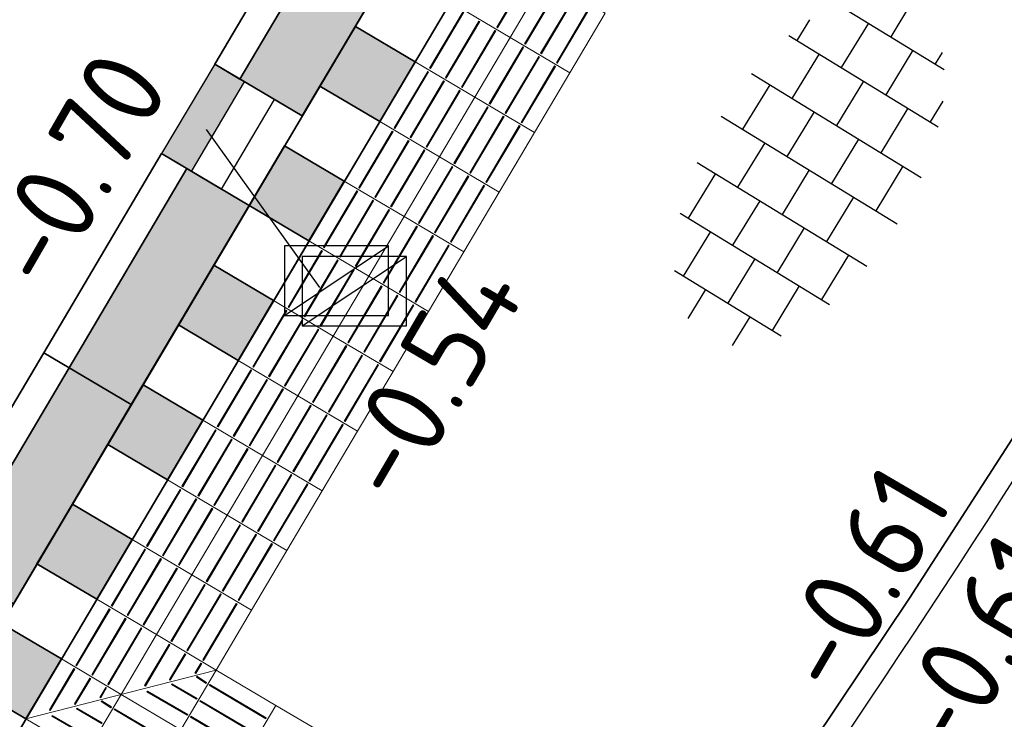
# Model space of a CAD drawing. Header units: metres. Extents: x -1 to 222837, y -2 to 853657.
# Tile 249 of 256: x 111411.66 to 111415.92, y 426522.57 to 426525.59. Entities that reach past the tile are written whole.
import ezdxf
from ezdxf.enums import TextEntityAlignment as Align

# ---------------------------------------------------------------- set-up
doc = ezdxf.new("R2010")
doc.units = ezdxf.units.M
doc.header["$XCLIPFRAME"] = 0
for name, pattern in [('AL-TEKENBLADGRENS', [11.5, 2.5, -1.5, 1, -1.5, 1, -1.5, 2.5]), ('RI-HWA_KOLKAANSLUITING', [4.3, 2.5, -1.8]), ('VH-AMSTELBAND', [30, 16, -4, 0, -2, 2, -2, 0, -4]), ('VH-BUSHALTEBAND', [4, 2, -2]), ('VH-OPSLUITBAND_100X200', [16, 8, -2, 4, -2])]:
    doc.linetypes.add(name, pattern=pattern)
for name, color, linetype, lineweight in [('B-OI-RI-GWA_KOLK-S', 30, 'Continuous', 30), ('N-WE-RI-HWA_KOLK-S', 150, 'Continuous', 25), ('N-WE-VH-KANTOPSLUITING_BUSHALTEBAND-G', 30, 'VH-BUSHALTEBAND', 35), ('N-WE-VH-KANTOPSLUITING_OPSLUITBAND_100X200-G VOETPAD', 150, 'VH-OPSLUITBAND_100X200', 35), ('N-WE-VH-KANTOPSLUITING_VOORKANT OB 100X200', 7, 'Continuous', 25), ('N-WE-VH-KANTOPSLUITING_VOORKANT RIJWIELPADBAND', 7, 'Continuous', 25), ('N-WE-VH-Trottoirband 150x170', 60, 'VH-AMSTELBAND', 35), ('N-WE-VH-VERHARDING_ASFALT-A', 252, 'Continuous', 18), ('N-WE-VH-VERHARDING_TEGEL-G', 252, 'Continuous', 35), ('N-WE-VH-VERHARDING_TEGEL-S', 7, 'Continuous', 25), ('N-WE-VW-BLINDENGELEIDEROUTE-Geleidetegel_G', 30, 'Continuous', 18), ('X-XX-AL-HOOGTELABEL-T25', 7, 'Continuous', 25), ('X-XX-AL-TEKENBLADGRENS-G blad 2', 7, 'AL-TEKENBLADGRENS', 35)]:
    doc.layers.add(name, color=color, linetype=linetype, lineweight=lineweight)
doc.layers.add('N-WE-RI-HWA_KOLKAANSLUITING-G', color=7, linetype='RI-HWA_KOLKAANSLUITING', lineweight=25, true_color=0x0078f0)
doc.layers.add('X-REF', color=7, linetype='Continuous')
doc.styles.add('NLCS-ISO', font='NLCS-ISO.ttf')
doc.styles.add('NLCS-ISO-M1000-T25', font='NLCS-ISO.ttf')
picture_1 = doc.add_image_def('image1.ecw', size_in_pixel=(400001, 250001))
picture_2 = doc.add_image_def('image2.ecw', size_in_pixel=(120000, 80000))

# ---------------------------------------------------------------- blocks, each defined once
blk = doc.blocks.new('B-SRI-KOLK_TROTTOIR-SO')
at = {"color": 0}
blk.add_line((-1.125, 0), (1.125, 1.5), dxfattribs=at)
blk.add_3dface([(-1.125, 0), (1.125, 0), (1.125, 1.5), (-1.125, 1.5)], dxfattribs=at)
blk = doc.blocks.new('Trottoirkolk bushalteband')
at = {"layer": 'N-WE-RI-HWA_KOLK-S'}
blk.add_hatch(color=256, dxfattribs=at).paths.add_polyline_path([(0, 1.5), (0, 0.75), (2.25, 0.75), (2.25, 1.5)])
at = {"layer": 'N-WE-RI-HWA_KOLK-S', "flags": 128}
blk.add_lwpolyline([(0, 0), (2.25, 0), (2.25, 1.5), (0, 1.5)], close=True, dxfattribs=at)
blk.add_lwpolyline([(0, 0.75), (2.25, 0.75)], dxfattribs=at)
blk = doc.blocks.new('SVH-TEGEL_300X300_DUN_HALFST-SO')
for p, q in [((-1.5, -2.866), (-1.5, 2.866)), ((0, -2.973), (0, 2.973)), ((1.5, -2.866), (1.5, 2.866)), ((-3, -2.521), (-3, 2.521)), ((3, -2.521), (3, 2.521)), ((-3.698, 2.25), (-3, 2.25)), ((-1.5, 2.25), (0, 2.25)), ((1.5, 2.25), (3, 2.25)), ((-4.5, -1.802), (-4.5, 1.802)), ((4.5, -1.802), (4.5, 1.802)), ((-4.885, 1.5), (-4.5, 1.5)), ((-3, 1.5), (-1.5, 1.5)), ((0, 1.5), (1.5, 1.5)), ((3, 1.5), (4.5, 1.5)), ((-4.5, 0.75), (-3, 0.75)), ((-1.5, 0.75), (0, 0.75)), ((1.5, 0.75), (3, 0.75)), ((4.5, 0.75), (5.475, 0.75)), ((-5.658, 0), (-4.5, 0)), ((-3, 0), (-1.5, 0)), ((0, 0), (1.5, 0)), ((3, 0), (4.5, 0)), ((-4.5, -0.75), (-3, -0.75)), ((-1.5, -0.75), (0, -0.75)), ((1.5, -0.75), (3, -0.75)), ((4.5, -0.75), (5.475, -0.75)), ((-4.885, -1.5), (-4.5, -1.5)), ((-3, -1.5), (-1.5, -1.5)), ((0, -1.5), (1.5, -1.5)), ((3, -1.5), (4.5, -1.5)), ((-3.698, -2.25), (-3, -2.25)), ((-1.5, -2.25), (0, -2.25)), ((1.5, -2.25), (3, -2.25))]:
    blk.add_line(p, q)
at = {"style": 'NLCS-ISO'}
blk.add_attdef('FORMAAT', text='', height=1.8, dxfattribs=at).set_placement((-5.758, 0), align=Align.MIDDLE_RIGHT)
blk.add_attdef('KLEUR', text='', height=1.8, dxfattribs=at).set_placement((5.575, 0), align=Align.MIDDLE_LEFT)
at = {"style": 'NLCS-ISO', "flags": 1}
blk.add_attdef('FUNCTIE', text='', height=1.8, dxfattribs=at).set_placement((0.116, -3.585), align=Align.MIDDLE_CENTER)
blk = doc.blocks.new('bushalteband')
at = {"layer": 'N-WE-VH-KANTOPSLUITING_BUSHALTEBAND-G', "transparency": 33554508}
h = blk.add_hatch(color=256, dxfattribs=at)
h.dxf.hatch_style = 1
h.paths.add_polyline_path([(1, -0.127), (0, -0.127), (0, -0.44), (1, -0.44)])
at = {"layer": 'N-WE-VH-KANTOPSLUITING_BUSHALTEBAND-G', "linetype": 'Continuous', "ltscale": 0.2, "flags": 128}
blk.add_lwpolyline([(0, 0), (0, -0.44), (1, -0.44), (1, 0), (0, 0), (0, -0.127), (1, -0.127)], dxfattribs=at)

msp = doc.modelspace()

# ---------------------------------------------------------------- hatches: boundary and pattern name
at = {"layer": 'N-WE-VH-VERHARDING_ASFALT-A', "transparency": 33554559}
h = msp.add_hatch(dxfattribs=at)
h.set_pattern_fill('AVH-ASFALT_LAAG2-D', color=256, scale=20, style=0, pattern_type=2)
h.set_pattern_definition([(45, (107770.70876, 433861.11063), (-0.282842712, 0.282842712), []), (45, (107770.94876, 433861.11063), (-0.282842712, 0.282842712), [0.2, -0.1])])
edge = h.paths.add_edge_path()
edge.add_line((111411.472, 426533.76), (111416.934, 426543.371))
edge.add_line((111416.934, 426543.371), (111416.972, 426543.45))
edge.add_line((111416.972, 426543.45), (111417.1839, 426543.8108))
edge.add_line((111417.1839, 426543.8108), (111417.088, 426543.868))
edge.add_line((111417.088, 426543.868), (111417.0054, 426543.9173))
edge.add_line((111417.0054, 426543.9173), (111416.9725, 426543.9369))
edge.add_line((111416.9725, 426543.9369), (111416.9127, 426543.9725))
edge.add_line((111416.9127, 426543.9725), (111416.893, 426543.948))
edge.add_line((111416.893, 426543.948), (111416.832, 426544.011))
edge.add_line((111416.832, 426544.011), (111416.761, 426544.063))
edge.add_line((111416.761, 426544.063), (111416.6859, 426544.1078))
edge.add_line((111416.6859, 426544.1078), (111416.6129, 426544.1513))
edge.add_line((111416.6129, 426544.1513), (111416.3511, 426544.3074))
edge.add_line((111416.3511, 426544.3074), (111415.7748, 426544.6511))
edge.add_arc((111415.517, 426544.2217), 0.5009, -33.9946, 59.0182, ccw=False)
edge.add_line((111415.9322, 426543.9417), (111415.6406, 426543.4493))
edge.add_line((111415.6406, 426543.4493), (111414.586, 426541.6686))
edge.add_line((111414.586, 426541.6686), (111397.9081, 426513.5095))
edge.add_line((111397.9081, 426513.5095), (111398.3383, 426513.2547))
edge.add_line((111398.3383, 426513.2547), (111400.5565, 426517))
edge.add_line((111400.5565, 426517), (111404.295, 426522.17))
edge.add_line((111404.295, 426522.17), (111411.472, 426533.76))
at = {"layer": 'N-WE-VH-VERHARDING_TEGEL-G'}
h = msp.add_hatch(color=256, dxfattribs=at)
h.dxf.hatch_style = 1
h.paths.add_polyline_path([(111413.2165, 426525.1491), (111413.3693, 426525.4072), (111413.1112, 426525.5601), (111412.9583, 426525.302)])
h = msp.add_hatch(color=256, dxfattribs=at)
h.dxf.hatch_style = 1
h.paths.add_polyline_path([(111412.9107, 426524.6328), (111413.0636, 426524.891), (111412.8055, 426525.0438), (111412.6526, 426524.7857)])
h = msp.add_hatch(color=256, dxfattribs=at)
h.dxf.hatch_style = 1
h.paths.add_polyline_path([(111412.605, 426524.1166), (111412.7578, 426524.3747), (111412.4997, 426524.5276), (111412.3468, 426524.2695)])
h = msp.add_hatch(color=256, dxfattribs=at)
h.dxf.hatch_style = 1
h.paths.add_polyline_path([(111412.2992, 426523.6003), (111412.4521, 426523.8585), (111412.1939, 426524.0113), (111412.0411, 426523.7532)])
h = msp.add_hatch(color=256, dxfattribs=at)
h.dxf.hatch_style = 1
h.paths.add_polyline_path([(111411.9934, 426523.0841), (111412.1463, 426523.3422), (111411.8882, 426523.4951), (111411.7353, 426523.237)])
h = msp.add_hatch(color=256, dxfattribs=at)
h.dxf.hatch_style = 1
h.paths.add_polyline_path([(111411.6877, 426522.5678), (111411.8406, 426522.826), (111411.5824, 426522.9789), (111411.4296, 426522.7207)])

# ---------------------------------------------------------------- linework, layer by layer
at = {"layer": 'N-WE-RI-HWA_KOLKAANSLUITING-G', "flags": 128}
msp.add_lwpolyline([(111412.9573, 426524.4309), (111412.4674, 426525.1144)], dxfattribs=at)
at = {"layer": 'N-WE-VH-KANTOPSLUITING_OPSLUITBAND_100X200-G VOETPAD', "flags": 128}
msp.add_lwpolyline([(111378.2054, 426491.5687, 0.028118), (111382.1975, 426492.1528, 0.133235), (111386.9562, 426494.6009), (111407.7859, 426513.9585, 0.074053), (111416.9627, 426525.4426), (111424.4685, 426538.3611, 0.018824), (111426.2318, 426541.6773), (111432.3038, 426554.2133, -0.084038), (111449.7476, 426578.7126), (111454.1384, 426583.0944, -0.056119), (111472.2769, 426597.5313), (111474.1568, 426598.7576), (111479.0401, 426601.7052), (111482.4036, 426603.6227), (111485.8825, 426605.4826), (111489.8329, 426607.3731), (111504.0251, 426612.659), (111504.525, 426612.8607)], format="xyb", dxfattribs=at)
at = {"layer": 'N-WE-VH-KANTOPSLUITING_VOORKANT OB 100X200', "flags": 128}
for points in [[(111378.1563, 426491.464, 0.028526), (111382.2179, 426492.0549, 0.133257), (111387.024, 426494.5274), (111407.854, 426513.8852, 0.074053), (111417.0491, 426525.3924), (111424.555, 426538.3108, 0.018824), (111426.3218, 426541.6337), (111432.3938, 426554.1697, -0.084038), (111449.8182, 426578.6418), (111454.209, 426583.0236, -0.056121), (111472.3308, 426597.4471), (111474.21, 426598.6729), (111479.0907, 426601.619), (111482.4519, 426603.5352), (111485.9277, 426605.3934), (111489.872, 426607.281), (111504.06, 426612.5653), (111504.5069, 426612.7497)], [(111431.5522, 426552.4275), (111428.4004, 426553.9541), (111426.8747, 426550.8041), (111429.1247, 426549.7143), (111425.4219, 426542.0696, -0.005009), (111424.9851, 426541.1904), (111424.4679, 426541.497, -0.007758), (111423.7666, 426540.169), (111422.542, 426540.8945), (111411.6878, 426522.568), (111411.3819, 426522.0516), (111411.8216, 426521.7912), (111413.7829, 426520.6296)]]:
    msp.add_lwpolyline(points, format="xyb", dxfattribs=at)
at = {"layer": 'N-WE-VH-KANTOPSLUITING_VOORKANT RIJWIELPADBAND', "flags": 128}
msp.add_lwpolyline([(111393.1345, 426495.428), (111410.2366, 426511.3214, 0.074053), (111420.0754, 426523.634), (111427.5813, 426536.5525, 0.018824), (111429.4718, 426540.108), (111435.5438, 426552.644, -0.084038), (111452.2905, 426576.1644), (111456.6813, 426580.5462, -0.056199), (111474.2166, 426594.4984), (111476.071, 426595.708), (111480.862, 426598.6), (111484.144, 426600.471), (111487.509, 426602.27), (111491.241, 426604.056), (111505.7684, 426609.4667)], format="xyb", dxfattribs=at)
at = {"layer": 'N-WE-VH-Trottoirband 150x170', "ltscale": 0.6, "flags": 128}
msp.add_lwpolyline([(111393.2162, 426495.3401), (111410.3183, 426511.2335, 0.074053), (111420.1792, 426523.5738), (111427.685, 426536.4922, 0.018824), (111429.5798, 426540.0557), (111435.6518, 426552.5916, -0.084038), (111452.3753, 426576.0794), (111456.7661, 426580.4612, -0.056201), (111474.2812, 426594.3973), (111476.1348, 426595.6063), (111480.9227, 426598.4965), (111484.202, 426600.3659), (111487.5632, 426602.1629), (111491.2879, 426603.9454), (111505.8097, 426609.354)], format="xyb", dxfattribs=at)
at = {"layer": 'N-WE-VH-VERHARDING_TEGEL-G'}
for p, q in [((111413.3693, 426525.4072), (111413.1112, 426525.5601)), ((111413.0636, 426524.891), (111412.8055, 426525.0438)), ((111413.0636, 426524.891), (111412.8055, 426525.0438)), ((111412.7578, 426524.3747), (111412.4997, 426524.5276)), ((111412.4521, 426523.8585), (111412.1939, 426524.0113)), ((111412.4521, 426523.8585), (111412.1939, 426524.0113)), ((111412.1463, 426523.3422), (111411.8882, 426523.4951)), ((111411.8406, 426522.826), (111411.5824, 426522.9789)), ((111411.8406, 426522.826), (111411.5824, 426522.9789))]:
    msp.add_line(p, q, dxfattribs=at)
at = {"layer": 'N-WE-VH-VERHARDING_TEGEL-G', "flags": 128}
for points in [[(111411.1238, 426522.2045), (111414.1814, 426527.367)], [(111411.3819, 426522.0516), (111414.4395, 426527.2141)]]:
    msp.add_lwpolyline(points, dxfattribs=at)
for points in [[(111413.2165, 426525.1491), (111413.3693, 426525.4072), (111413.1112, 426525.5601), (111412.9583, 426525.302), (111413.2165, 426525.1491)], [(111413.2165, 426525.1491), (111413.3693, 426525.4072), (111413.1112, 426525.5601), (111412.9583, 426525.302), (111413.2165, 426525.1491)], [(111413.2165, 426525.1491), (111413.3693, 426525.4072), (111413.1112, 426525.5601), (111412.9583, 426525.302), (111413.2165, 426525.1491)], [(111412.9107, 426524.6328), (111413.0636, 426524.891), (111412.8055, 426525.0438), (111412.6526, 426524.7857), (111412.9107, 426524.6328)], [(111412.9107, 426524.6328), (111413.0636, 426524.891), (111412.8055, 426525.0438), (111412.6526, 426524.7857), (111412.9107, 426524.6328)], [(111412.9107, 426524.6328), (111413.0636, 426524.891), (111412.8055, 426525.0438), (111412.6526, 426524.7857), (111412.9107, 426524.6328)], [(111412.9107, 426524.6328), (111413.0636, 426524.891), (111412.8055, 426525.0438), (111412.6526, 426524.7857), (111412.9107, 426524.6328)], [(111412.9107, 426524.6328), (111413.0636, 426524.891), (111412.8055, 426525.0438), (111412.6526, 426524.7857), (111412.9107, 426524.6328)], [(111412.9107, 426524.6328), (111413.0636, 426524.891), (111412.8055, 426525.0438), (111412.6526, 426524.7857), (111412.9107, 426524.6328)], [(111412.605, 426524.1166), (111412.7578, 426524.3747), (111412.4997, 426524.5276), (111412.3468, 426524.2695), (111412.605, 426524.1166)], [(111412.605, 426524.1166), (111412.7578, 426524.3747), (111412.4997, 426524.5276), (111412.3468, 426524.2695), (111412.605, 426524.1166)], [(111412.605, 426524.1166), (111412.7578, 426524.3747), (111412.4997, 426524.5276), (111412.3468, 426524.2695), (111412.605, 426524.1166)], [(111412.2992, 426523.6003), (111412.4521, 426523.8585), (111412.1939, 426524.0113), (111412.0411, 426523.7532), (111412.2992, 426523.6003)], [(111412.2992, 426523.6003), (111412.4521, 426523.8585), (111412.1939, 426524.0113), (111412.0411, 426523.7532), (111412.2992, 426523.6003)], [(111412.2992, 426523.6003), (111412.4521, 426523.8585), (111412.1939, 426524.0113), (111412.0411, 426523.7532), (111412.2992, 426523.6003)], [(111412.2992, 426523.6003), (111412.4521, 426523.8585), (111412.1939, 426524.0113), (111412.0411, 426523.7532), (111412.2992, 426523.6003)], [(111412.2992, 426523.6003), (111412.4521, 426523.8585), (111412.1939, 426524.0113), (111412.0411, 426523.7532), (111412.2992, 426523.6003)], [(111412.2992, 426523.6003), (111412.4521, 426523.8585), (111412.1939, 426524.0113), (111412.0411, 426523.7532), (111412.2992, 426523.6003)], [(111411.9934, 426523.0841), (111412.1463, 426523.3422), (111411.8882, 426523.4951), (111411.7353, 426523.237), (111411.9934, 426523.0841)], [(111411.9934, 426523.0841), (111412.1463, 426523.3422), (111411.8882, 426523.4951), (111411.7353, 426523.237), (111411.9934, 426523.0841)], [(111411.9934, 426523.0841), (111412.1463, 426523.3422), (111411.8882, 426523.4951), (111411.7353, 426523.237), (111411.9934, 426523.0841)], [(111411.6877, 426522.5678), (111411.8406, 426522.826), (111411.5824, 426522.9789), (111411.4296, 426522.7207), (111411.6877, 426522.5678)], [(111411.6877, 426522.5678), (111411.8406, 426522.826), (111411.5824, 426522.9789), (111411.4296, 426522.7207), (111411.6877, 426522.5678)], [(111411.6877, 426522.5678), (111411.8406, 426522.826), (111411.5824, 426522.9789), (111411.4296, 426522.7207), (111411.6877, 426522.5678)], [(111411.6877, 426522.5678), (111411.8406, 426522.826), (111411.5824, 426522.9789), (111411.4296, 426522.7207), (111411.6877, 426522.5678)], [(111411.6877, 426522.5678), (111411.8406, 426522.826), (111411.5824, 426522.9789), (111411.4296, 426522.7207), (111411.6877, 426522.5678)], [(111411.6877, 426522.5678), (111411.8406, 426522.826), (111411.5824, 426522.9789), (111411.4296, 426522.7207), (111411.6877, 426522.5678)]]:
    msp.add_lwpolyline(points, close=True, dxfattribs=at)
at = {"layer": 'N-WE-VW-BLINDENGELEIDEROUTE-Geleidetegel_G', "flags": 128}
for points in [[(111413.7804, 426525.5125), (111413.9332, 426525.7706), (111413.6751, 426525.9235), (111413.5222, 426525.6653), (111413.7804, 426525.5125)], [(111413.7225, 426525.556), (111413.7259, 426525.554), (111413.8706, 426525.7983), (111413.8672, 426525.8004)], [(111414.0385, 426525.3596), (111414.1914, 426525.6177), (111413.9332, 426525.7706), (111413.7804, 426525.5125), (111414.0385, 426525.3596)], [(111414.0385, 426525.3596), (111414.1914, 426525.6177), (111413.9332, 426525.7706), (111413.7804, 426525.5125), (111414.0385, 426525.3596)], [(111413.8429, 426525.4847), (111413.8464, 426525.4826), (111413.9911, 426525.727), (111413.9877, 426525.729)], [(111413.9118, 426525.4439), (111413.9152, 426525.4419), (111414.0599, 426525.6862), (111414.0565, 426525.6883)], [(111413.6275, 426525.2543), (111413.7804, 426525.5125), (111413.5222, 426525.6653), (111413.3693, 426525.4072), (111413.6275, 426525.2543)], [(111413.6275, 426525.2543), (111413.7804, 426525.5125), (111413.5222, 426525.6653), (111413.3693, 426525.4072), (111413.6275, 426525.2543)], [(111413.9806, 426525.4031), (111413.984, 426525.4011), (111414.1288, 426525.6455), (111414.1253, 426525.6475)], [(111413.4319, 426525.3794), (111413.4354, 426525.3774), (111413.5801, 426525.6218), (111413.5767, 426525.6238)], [(111413.5008, 426525.3387), (111413.5042, 426525.3366), (111413.6489, 426525.581), (111413.6455, 426525.583)], [(111413.5696, 426525.2979), (111413.573, 426525.2959), (111413.7178, 426525.5402), (111413.7143, 426525.5423)], [(111413.8856, 426525.1015), (111414.0385, 426525.3596), (111413.7804, 426525.5125), (111413.6275, 426525.2543), (111413.8856, 426525.1015)], [(111413.6901, 426525.2266), (111413.6935, 426525.2245), (111413.8382, 426525.4689), (111413.8348, 426525.4709)], [(111413.7589, 426525.1858), (111413.7623, 426525.1838), (111413.9071, 426525.4281), (111413.9036, 426525.4302)], [(111413.4746, 426524.9962), (111413.6275, 426525.2543), (111413.3693, 426525.4072), (111413.2165, 426525.1491), (111413.4746, 426524.9962)], [(111413.8277, 426525.145), (111413.8312, 426525.143), (111413.9759, 426525.3873), (111413.9724, 426525.3894)], [(111413.2791, 426525.1213), (111413.2825, 426525.1193), (111413.4272, 426525.3636), (111413.4238, 426525.3657)], [(111413.3479, 426525.0805), (111413.3513, 426525.0785), (111413.4961, 426525.3229), (111413.4926, 426525.3249)], [(111413.4167, 426525.0398), (111413.4202, 426525.0377), (111413.5649, 426525.2821), (111413.5614, 426525.2841)], [(111413.7327, 426524.8433), (111413.8856, 426525.1015), (111413.6275, 426525.2543), (111413.4746, 426524.9962), (111413.7327, 426524.8433)], [(111413.7327, 426524.8433), (111413.8856, 426525.1015), (111413.6275, 426525.2543), (111413.4746, 426524.9962), (111413.7327, 426524.8433)], [(111413.5372, 426524.9684), (111413.5406, 426524.9664), (111413.6853, 426525.2108), (111413.6819, 426525.2128)], [(111413.3217, 426524.7381), (111413.4746, 426524.9962), (111413.2165, 426525.1491), (111413.0636, 426524.891), (111413.3217, 426524.7381)], [(111413.3217, 426524.7381), (111413.4746, 426524.9962), (111413.2165, 426525.1491), (111413.0636, 426524.891), (111413.3217, 426524.7381)], [(111413.606, 426524.9277), (111413.6095, 426524.9256), (111413.7542, 426525.17), (111413.7507, 426525.172)], [(111413.1262, 426524.8632), (111413.1296, 426524.8612), (111413.2743, 426525.1055), (111413.2709, 426525.1076)], [(111413.6748, 426524.8869), (111413.6783, 426524.8849), (111413.823, 426525.1292), (111413.8196, 426525.1313)], [(111413.195, 426524.8224), (111413.1984, 426524.8204), (111413.3432, 426525.0647), (111413.3397, 426525.0668)], [(111413.2638, 426524.7817), (111413.2673, 426524.7796), (111413.412, 426525.024), (111413.4086, 426525.026)], [(111413.5798, 426524.5852), (111413.7327, 426524.8433), (111413.4746, 426524.9962), (111413.3217, 426524.7381), (111413.5798, 426524.5852)], [(111413.3843, 426524.7103), (111413.3877, 426524.7083), (111413.5325, 426524.9526), (111413.529, 426524.9547)], [(111413.1688, 426524.48), (111413.3217, 426524.7381), (111413.0636, 426524.891), (111412.9107, 426524.6328), (111413.1688, 426524.48)], [(111413.4531, 426524.6695), (111413.4566, 426524.6675), (111413.6013, 426524.9119), (111413.5979, 426524.9139)], [(111412.9733, 426524.6051), (111412.9767, 426524.603), (111413.1215, 426524.8474), (111413.118, 426524.8494)], [(111413.522, 426524.6288), (111413.5254, 426524.6267), (111413.6701, 426524.8711), (111413.6667, 426524.8731)], [(111413.0421, 426524.5643), (111413.0456, 426524.5623), (111413.1903, 426524.8066), (111413.1869, 426524.8087)], [(111413.111, 426524.5235), (111413.1144, 426524.5215), (111413.2591, 426524.7659), (111413.2557, 426524.7679)], [(111413.427, 426524.3271), (111413.5798, 426524.5852), (111413.3217, 426524.7381), (111413.1688, 426524.48), (111413.427, 426524.3271)], [(111413.427, 426524.3271), (111413.5798, 426524.5852), (111413.3217, 426524.7381), (111413.1688, 426524.48), (111413.427, 426524.3271)], [(111413.2314, 426524.4522), (111413.2349, 426524.4502), (111413.3796, 426524.6945), (111413.3761, 426524.6965)], [(111413.016, 426524.2218), (111413.1688, 426524.48), (111412.9107, 426524.6328), (111412.7578, 426524.3747), (111413.016, 426524.2218)], [(111413.016, 426524.2218), (111413.1688, 426524.48), (111412.9107, 426524.6328), (111412.7578, 426524.3747), (111413.016, 426524.2218)], [(111413.3003, 426524.4114), (111413.3037, 426524.4094), (111413.4484, 426524.6537), (111413.445, 426524.6558)], [(111412.8204, 426524.3469), (111412.8239, 426524.3449), (111412.9686, 426524.5893), (111412.9651, 426524.5913)], [(111413.3691, 426524.3707), (111413.3725, 426524.3686), (111413.5173, 426524.613), (111413.5138, 426524.615)], [(111412.8892, 426524.3062), (111412.8927, 426524.3041), (111413.0374, 426524.5485), (111413.034, 426524.5505)], [(111412.9581, 426524.2654), (111412.9615, 426524.2634), (111413.1062, 426524.5077), (111413.1028, 426524.5098)], [(111413.2741, 426524.069), (111413.427, 426524.3271), (111413.1688, 426524.48), (111413.016, 426524.2218), (111413.2741, 426524.069)], [(111413.2741, 426524.069), (111413.427, 426524.3271), (111413.1688, 426524.48), (111413.016, 426524.2218), (111413.2741, 426524.069)], [(111413.0785, 426524.1941), (111413.082, 426524.192), (111413.2267, 426524.4364), (111413.2233, 426524.4384)], [(111412.8631, 426523.9637), (111413.016, 426524.2218), (111412.7578, 426524.3747), (111412.605, 426524.1166), (111412.8631, 426523.9637)], [(111412.8631, 426523.9637), (111413.016, 426524.2218), (111412.7578, 426524.3747), (111412.605, 426524.1166), (111412.8631, 426523.9637)], [(111413.1474, 426524.1533), (111413.1508, 426524.1513), (111413.2955, 426524.3956), (111413.2921, 426524.3977)], [(111412.6675, 426524.0888), (111412.671, 426524.0868), (111412.8157, 426524.3311), (111412.8123, 426524.3332)], [(111413.2162, 426524.1125), (111413.2196, 426524.1105), (111413.3644, 426524.3548), (111413.3609, 426524.3569)], [(111412.7364, 426524.0481), (111412.7398, 426524.046), (111412.8845, 426524.2904), (111412.8811, 426524.2924)], [(111412.8052, 426524.0073), (111412.8086, 426524.0052), (111412.9534, 426524.2496), (111412.9499, 426524.2516)], [(111413.1212, 426523.8108), (111413.2741, 426524.069), (111413.016, 426524.2218), (111412.8631, 426523.9637), (111413.1212, 426523.8108)], [(111413.1212, 426523.8108), (111413.2741, 426524.069), (111413.016, 426524.2218), (111412.8631, 426523.9637), (111413.1212, 426523.8108)], [(111412.9257, 426523.9359), (111412.9291, 426523.9339), (111413.0738, 426524.1783), (111413.0704, 426524.1803)], [(111412.7102, 426523.7056), (111412.8631, 426523.9637), (111412.605, 426524.1166), (111412.4521, 426523.8585), (111412.7102, 426523.7056)], [(111412.7102, 426523.7056), (111412.8631, 426523.9637), (111412.605, 426524.1166), (111412.4521, 426523.8585), (111412.7102, 426523.7056)], [(111412.9945, 426523.8952), (111412.9979, 426523.8931), (111413.1427, 426524.1375), (111413.1392, 426524.1395)], [(111412.5147, 426523.8307), (111412.5181, 426523.8287), (111412.6628, 426524.073), (111412.6594, 426524.0751)], [(111413.0633, 426523.8544), (111413.0668, 426523.8524), (111413.2115, 426524.0967), (111413.2081, 426524.0988)], [(111412.5835, 426523.7899), (111412.5869, 426523.7879), (111412.7317, 426524.0322), (111412.7282, 426524.0343)], [(111412.6523, 426523.7492), (111412.6558, 426523.7471), (111412.8005, 426523.9915), (111412.797, 426523.9935)], [(111412.9683, 426523.5527), (111413.1212, 426523.8108), (111412.8631, 426523.9637), (111412.7102, 426523.7056), (111412.9683, 426523.5527)], [(111412.7728, 426523.6778), (111412.7762, 426523.6758), (111412.9209, 426523.9201), (111412.9175, 426523.9222)], [(111412.5573, 426523.4475), (111412.7102, 426523.7056), (111412.4521, 426523.8585), (111412.2992, 426523.6003), (111412.5573, 426523.4475)], [(111412.8416, 426523.6371), (111412.8451, 426523.635), (111412.9898, 426523.8794), (111412.9863, 426523.8814)], [(111412.3618, 426523.5726), (111412.3652, 426523.5705), (111412.5099, 426523.8149), (111412.5065, 426523.8169)], [(111412.9104, 426523.5963), (111412.9139, 426523.5942), (111413.0586, 426523.8386), (111413.0552, 426523.8406)], [(111412.4306, 426523.5318), (111412.4341, 426523.5298), (111412.5788, 426523.7741), (111412.5753, 426523.7762)], [(111412.4994, 426523.491), (111412.5029, 426523.489), (111412.6476, 426523.7334), (111412.6442, 426523.7354)], [(111412.8154, 426523.2946), (111412.9683, 426523.5527), (111412.7102, 426523.7056), (111412.5573, 426523.4475), (111412.8154, 426523.2946)], [(111412.8154, 426523.2946), (111412.9683, 426523.5527), (111412.7102, 426523.7056), (111412.5573, 426523.4475), (111412.8154, 426523.2946)], [(111412.6199, 426523.4197), (111412.6233, 426523.4177), (111412.7681, 426523.662), (111412.7646, 426523.6641)], [(111412.4044, 426523.1893), (111412.5573, 426523.4475), (111412.2992, 426523.6003), (111412.1463, 426523.3422), (111412.4044, 426523.1893)], [(111412.4044, 426523.1893), (111412.5573, 426523.4475), (111412.2992, 426523.6003), (111412.1463, 426523.3422), (111412.4044, 426523.1893)], [(111412.6887, 426523.3789), (111412.6922, 426523.3769), (111412.8369, 426523.6212), (111412.8335, 426523.6233)], [(111412.2089, 426523.3145), (111412.2123, 426523.3124), (111412.3571, 426523.5568), (111412.3536, 426523.5588)], [(111412.7576, 426523.3382), (111412.761, 426523.3361), (111412.9057, 426523.5805), (111412.9023, 426523.5825)], [(111412.2777, 426523.2737), (111412.2812, 426523.2716), (111412.4259, 426523.516), (111412.4225, 426523.518)], [(111412.3466, 426523.2329), (111412.35, 426523.2309), (111412.4947, 426523.4752), (111412.4913, 426523.4773)], [(111412.6626, 426523.0365), (111412.8154, 426523.2946), (111412.5573, 426523.4475), (111412.4044, 426523.1893), (111412.6626, 426523.0365)], [(111412.467, 426523.1616), (111412.4705, 426523.1595), (111412.6152, 426523.4039), (111412.6117, 426523.4059)], [(111412.5359, 426523.1208), (111412.5393, 426523.1188), (111412.684, 426523.3631), (111412.6806, 426523.3652)], [(111412.2516, 426522.9312), (111412.4044, 426523.1893), (111412.1463, 426523.3422), (111411.9934, 426523.0841), (111412.2516, 426522.9312)], [(111412.6047, 426523.08), (111412.6081, 426523.078), (111412.7529, 426523.3224), (111412.7494, 426523.3244)], [(111412.056, 426523.0563), (111412.0595, 426523.0543), (111412.2042, 426523.2986), (111412.2007, 426523.3007)], [(111412.1249, 426523.0156), (111412.1283, 426523.0135), (111412.273, 426523.2579), (111412.2696, 426523.2599)], [(111412.1937, 426522.9748), (111412.1971, 426522.9728), (111412.3419, 426523.2171), (111412.3384, 426523.2191)], [(111412.5097, 426522.7783), (111412.6626, 426523.0365), (111412.4044, 426523.1893), (111412.2516, 426522.9312), (111412.5097, 426522.7783)], [(111412.5097, 426522.7783), (111412.6626, 426523.0365), (111412.4044, 426523.1893), (111412.2516, 426522.9312), (111412.5097, 426522.7783)], [(111412.3141, 426522.9034), (111412.3176, 426522.9014), (111412.4623, 426523.1458), (111412.4589, 426523.1478)], [(111412.383, 426522.8627), (111412.3864, 426522.8606), (111412.5311, 426523.105), (111412.5277, 426523.107)], [(111412.0987, 426522.6731), (111412.2516, 426522.9312), (111411.9934, 426523.0841), (111411.8406, 426522.826), (111412.0987, 426522.6731)], [(111412.0987, 426522.6731), (111412.2516, 426522.9312), (111411.9934, 426523.0841), (111411.8406, 426522.826), (111412.0987, 426522.6731)], [(111412.4518, 426522.8219), (111412.4552, 426522.8199), (111412.6, 426523.0642), (111412.5965, 426523.0663)], [(111411.9031, 426522.7982), (111411.9066, 426522.7962), (111412.0513, 426523.0405), (111412.0479, 426523.0426)], [(111411.972, 426522.7574), (111411.9754, 426522.7554), (111412.1201, 426522.9998), (111412.1167, 426523.0018)], [(111412.0408, 426522.7167), (111412.0442, 426522.7146), (111412.189, 426522.959), (111412.1855, 426522.961)], [(111412.3568, 426522.5202), (111412.5097, 426522.7783), (111412.2516, 426522.9312), (111412.0987, 426522.6731), (111412.3568, 426522.5202)], [(111412.2001, 426522.711), (111412.2036, 426522.709), (111412.3094, 426522.8876), (111412.306, 426522.8897)], [(111412.3081, 426522.7366), (111412.3115, 426522.7346), (111412.3783, 426522.8469), (111412.3748, 426522.8489)], [(111411.9458, 426522.415), (111412.0987, 426522.6731), (111411.8406, 426522.826), (111411.6877, 426522.5678), (111411.9458, 426522.415)], [(111412.4181, 426522.7652), (111412.4216, 426522.7631), (111412.4471, 426522.8061), (111412.4437, 426522.8081)], [(111411.7891, 426522.6058), (111411.7926, 426522.6037), (111411.8984, 426522.7824), (111411.895, 426522.7844)], [(111412.7678, 426522.6255), (111412.5097, 426522.7783), (111412.3568, 426522.5202), (111412.6149, 426522.3673), (111412.7678, 426522.6255)], [(111412.4661, 426522.7205), (111412.4681, 426522.7239), (111412.4264, 426522.751), (111412.4243, 426522.7475)], [(111411.8971, 426522.6314), (111411.9005, 426522.6293), (111411.9673, 426522.7416), (111411.9638, 426522.7437)], [(111412.4253, 426522.6516), (111412.4274, 426522.6551), (111412.3187, 426522.7192), (111412.3166, 426522.7158)], [(111412.7242, 426522.5676), (111412.7263, 426522.571), (111412.4819, 426522.7158), (111412.4799, 426522.7123)], [(111412.2039, 426522.2621), (111412.3568, 426522.5202), (111412.0987, 426522.6731), (111411.9458, 426522.415), (111412.2039, 426522.2621)], [(111412.2039, 426522.2621), (111412.3568, 426522.5202), (111412.0987, 426522.6731), (111411.9458, 426522.415), (111412.2039, 426522.2621)], [(111412.0071, 426522.6599), (111412.0106, 426522.6579), (111412.0361, 426522.7009), (111412.0327, 426522.7029)], [(111412.3846, 426522.5828), (111412.3866, 426522.5862), (111412.2123, 426522.6871), (111412.2103, 426522.6837)], [(111412.0551, 426522.6152), (111412.0571, 426522.6187), (111412.0154, 426522.6457), (111412.0133, 426522.6423)], [(111412.6835, 426522.4988), (111412.6855, 426522.5022), (111412.4411, 426522.6469), (111412.4391, 426522.6435)], [(111412.9494, 426522.5179), (111412.7678, 426522.6255), (111412.6149, 426522.3673), (111412.7965, 426522.2598), (111412.9494, 426522.5179)], [(111411.9736, 426522.4776), (111411.9756, 426522.481), (111411.8013, 426522.5819), (111411.7993, 426522.5785)], [(111412.0143, 426522.5464), (111412.0164, 426522.5498), (111411.9077, 426522.614), (111411.9056, 426522.6105)], [(111412.3132, 426522.4623), (111412.3153, 426522.4658), (111412.0709, 426522.6105), (111412.0689, 426522.6071)], [(111412.6427, 426522.4299), (111412.6447, 426522.4334), (111412.4004, 426522.5781), (111412.3983, 426522.5746)]]:
    msp.add_lwpolyline(points, close=True, dxfattribs=at)
for points in [[(111413.1688, 426524.48), (111413.016, 426524.2218)], [(111413.1688, 426524.48), (111413.016, 426524.2218)], [(111413.1688, 426524.48), (111413.016, 426524.2218)], [(111413.1688, 426524.48), (111413.016, 426524.2218)], [(111413.016, 426524.2218), (111412.8631, 426523.9637)], [(111413.016, 426524.2218), (111412.8631, 426523.9637)], [(111413.016, 426524.2218), (111412.8631, 426523.9637)], [(111413.016, 426524.2218), (111412.8631, 426523.9637)], [(111412.5097, 426522.7783), (111411.6877, 426522.5678)]]:
    msp.add_lwpolyline(points, dxfattribs=at)
at = {"layer": 'X-XX-AL-TEKENBLADGRENS-G blad 2', "color": 4, "flags": 128}
msp.add_lwpolyline([(111324.6444, 426597.2113), (111437.4824, 426508.3721), (111386.4284, 426443.5265), (111273.5904, 426532.3657)], close=True, dxfattribs=at)

# ---------------------------------------------------------------- block references
at = {"layer": 'B-OI-RI-GWA_KOLK-S', "xscale": 0.1999999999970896, "yscale": 0.1999999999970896, "zscale": 0.1999999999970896}
for p in [(111413.03, 426524.311, -0.723), (111413.1066, 426524.2656, -0.723)]:
    msp.add_blockref('B-SRI-KOLK_TROTTOIR-SO', p, dxfattribs=at)
at = {"layer": 'N-WE-RI-HWA_KOLK-S', "xscale": 0.2, "yscale": 0.2, "zscale": 0.2, "rotation": 59.36291697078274}
msp.add_blockref('Trottoirkolk bushalteband', (111412.5321, 426524.857), dxfattribs=at)
at = {"layer": 'N-WE-VH-KANTOPSLUITING_BUSHALTEBAND-G', "rotation": 59.36291697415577}
for p in [(111412.5033, 426525.3971), (111411.7644, 426524.1495), (111411.2548, 426523.2891)]:
    msp.add_blockref('bushalteband', p, dxfattribs=at)
at = {"layer": 'N-WE-VH-VERHARDING_TEGEL-S', "xscale": 0.15, "yscale": 0.15, "zscale": 0.15, "rotation": 238.5470419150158}
msp.add_blockref('SVH-TEGEL_300X300_DUN_HALFST-SO', (111415.0727, 426524.9395), dxfattribs=at)

# ---------------------------------------------------------------- texts
at = {"layer": 'X-XX-AL-HOOGTELABEL-T25', "char_height": 0.36, "attachment_point": 1, "style": 'NLCS-ISO-M1000-T25'}
for s, insert, rotation in [('-0.70', (111411.4822, 426524.5791), 59.9665), ('-0.54', (111412.998, 426523.6587), 59.6489), ('-0.61', (111414.8888, 426522.8323), 59.6489), ('-0.61', (111415.3935, 426522.5414, -5.7478), 59.6489)]:
    msp.add_mtext_dynamic_manual_height_columns(s, width=2.935624, gutter_width=2.5, heights=[0], dxfattribs=dict(at, insert=insert, rotation=rotation))

# ---------------------------------------------------------------- pictures from other files: only their frames are drawn
at = {"layer": 'X-REF'}
image = msp.add_image(picture_1, insert=(100000.0001, 424999.9001), size_in_units=(40000, 25000.0375), dxfattribs=at)
image.set_boundary_path([(93497.8255, 208977.5368), (156894.5073, 250000.5)])
image = msp.add_image(picture_2, insert=(109499.5231, 424999.9595), size_in_units=(6001.8618, 4001.2412), dxfattribs=at)
image.dxf.flags = 7

doc.saveas('drawing.dxf')
